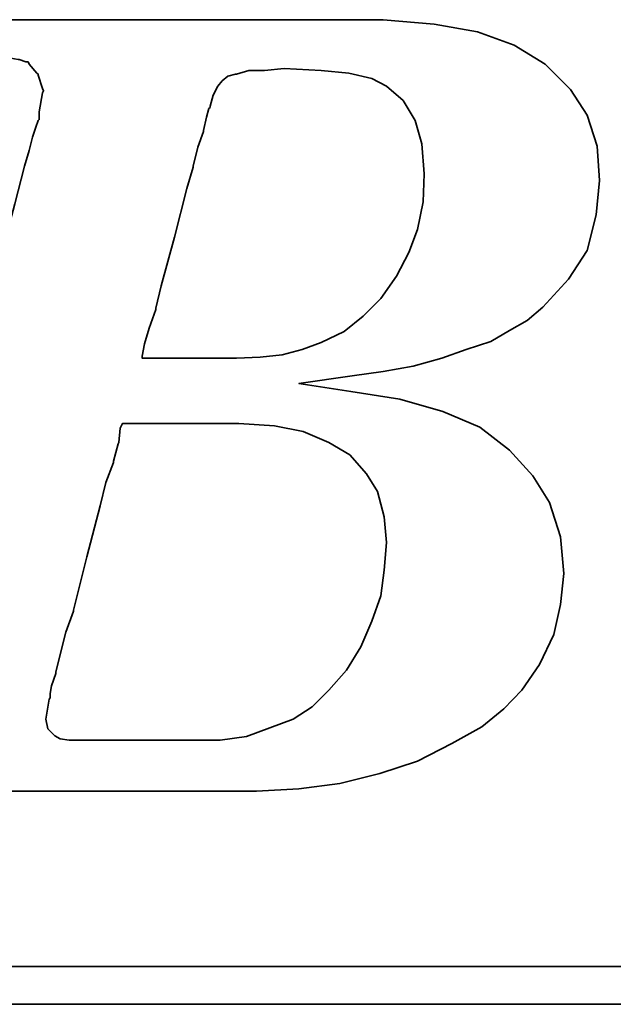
# Model space of a CAD drawing. Header units: inches. Extents: x 10 to 939, y 68 to 218.
# Tile 31 of 48: x 190.28 to 191.91, y 124.49 to 127.21. Entities that reach past the tile are written whole.
import ezdxf

# ---------------------------------------------------------------- set-up
doc = ezdxf.new("R2010")
doc.units = ezdxf.units.IN
doc.layers.add('DIM', color=4, linetype='Continuous')
doc.layers.add('layer 1', color=7, linetype='Continuous')

# ---------------------------------------------------------------- blocks, each defined once
blk = doc.blocks.new('TBI MOTION logo(完整正式版)')
at = {"layer": 'layer 1', "color": 22, "lineweight": 35}
for points, knots in [([(-64.65375, -6.86375), (-64.65375, -6.86375), (-64.84375, -7.29625), (-64.84375, -7.29625), (-64.84375, -7.29625), (-64.84375, -7.29625), (-64.86875, -7.34375), (-64.86875, -7.34375), (-64.86875, -7.34375), (-64.86875, -7.34375), (-64.86875, -7.36875), (-64.86875, -7.36875), (-64.86875, -7.36875), (-64.86875, -7.36875), (-65.15375, -7.65375), (-65.15375, -7.65375), (-65.15375, -7.65375), (-65.15375, -7.65375), (-65.17875, -7.65375), (-65.17875, -7.65375), (-65.17875, -7.65375), (-65.17875, -7.65375), (-65.20375, -7.67875), (-65.20375, -7.67875), (-65.20375, -7.67875), (-65.20375, -7.67875), (-65.58875, -7.87125), (-65.58875, -7.87125), (-65.58875, -7.87125), (-65.58875, -7.87125), (-65.63375, -7.87125), (-65.63375, -7.87125), (-65.63375, -7.87125), (-65.63375, -7.87125), (-65.65875, -7.89375), (-65.65875, -7.89375), (-65.65875, -7.89375), (-65.65875, -7.89375), (-66.09375, -7.94375), (-66.09375, -7.94375), (-66.09375, -7.94375), (-66.09375, -7.94375), (-66.11375, -7.94375), (-66.11375, -7.94375), (-66.11375, -7.94375), (-66.11375, -7.94375), (-66.16375, -7.94375), (-66.16375, -7.94375), (-66.16375, -7.94375), (-66.16375, -7.94375), (-66.30875, -7.94375), (-66.30875, -7.94375), (-66.30875, -7.94375), (-66.30875, -7.94375), (-66.69375, -7.94375), (-66.69375, -7.94375), (-66.69375, -7.94375), (-66.69375, -7.94375), (-67.07375, -7.94375), (-67.07375, -7.94375), (-67.07375, -7.94375), (-67.07375, -7.94375), (-67.12375, -7.94375), (-67.12375, -7.94375), (-67.12375, -7.94375), (-67.12375, -7.94375), (-67.12375, -7.96625), (-67.12375, -7.96625), (-67.12375, -7.96625), (-67.12375, -7.96625), (-67.14875, -7.99125), (-67.14875, -7.99125), (-67.14875, -7.99125), (-67.14875, -7.99125), (-67.24375, -8.34875), (-67.24375, -8.34875), (-67.24375, -8.34875), (-67.24375, -8.34875), (-67.31375, -8.68625), (-67.31375, -8.68625), (-67.31375, -8.68625), (-67.31375, -8.68625), (-67.26875, -8.68625), (-67.26875, -8.68625), (-67.26875, -8.68625), (-67.26875, -8.68625), (-67.07375, -8.68625), (-67.07375, -8.68625), (-67.07375, -8.68625), (-67.07375, -8.68625), (-66.54875, -8.68625), (-66.54875, -8.68625), (-66.54875, -8.68625), (-66.54875, -8.68625), (-65.82625, -8.68625), (-65.82625, -8.68625), (-65.82625, -8.68625), (-65.82625, -8.68625), (-65.01375, -8.68625), (-65.01375, -8.68625), (-65.01375, -8.68625), (-65.01375, -8.68625), (-64.05375, -8.68625), (-64.05375, -8.68625), (-64.05375, -8.68625), (-64.05375, -8.68625), (-62.08375, -8.68625), (-62.08375, -8.68625), (-62.08375, -8.68625), (-62.08375, -8.68625), (-60.06875, -8.68625), (-60.06875, -8.68625), (-60.06875, -8.68625), (-60.06875, -8.68625), (-59.10875, -8.68625), (-59.10875, -8.68625), (-59.10875, -8.68625), (-59.10875, -8.68625), (-58.29375, -8.68625), (-58.29375, -8.68625), (-58.29375, -8.68625), (-58.29375, -8.68625), (-57.57375, -8.68625), (-57.57375, -8.68625), (-57.57375, -8.68625), (-57.57375, -8.68625), (-57.04875, -8.68625), (-57.04875, -8.68625), (-57.04875, -8.68625), (-57.04875, -8.68625), (-56.85375, -8.68625), (-56.85375, -8.68625), (-56.85375, -8.68625), (-56.85375, -8.68625), (-56.70875, -8.68625), (-56.70875, -8.68625), (-56.70875, -8.68625), (-56.70875, -8.68625), (-56.61375, -8.68625), (-56.61375, -8.68625), (-56.61375, -8.68625), (-56.61375, -8.68625), (-56.56875, -8.68625), (-56.56875, -8.68625), (-56.56875, -8.68625), (-56.56875, -8.68625), (-55.65375, -8.63875), (-55.65375, -8.63875), (-55.65375, -8.63875), (-55.65375, -8.63875), (-54.76875, -8.51875), (-54.76875, -8.51875), (-54.76875, -8.51875), (-54.76875, -8.51875), (-53.90375, -8.30375), (-53.90375, -8.30375), (-53.90375, -8.30375), (-53.90375, -8.30375), (-53.08875, -8.03875), (-53.08875, -8.03875), (-53.08875, -8.03875), (-53.08875, -8.03875), (-52.34375, -7.65375), (-52.34375, -7.65375), (-52.34375, -7.65375), (-52.34375, -7.65375), (-51.69875, -7.29625), (-51.69875, -7.29625), (-51.69875, -7.29625), (-51.69875, -7.29625), (-51.21875, -6.91125), (-51.21875, -6.91125), (-51.21875, -6.91125), (-51.21875, -6.91125), (-50.83375, -6.50375), (-50.83375, -6.50375), (-50.83375, -6.50375), (-50.83375, -6.50375), (-50.44875, -5.94875), (-50.44875, -5.94875), (-50.44875, -5.94875), (-50.44875, -5.94875), (-50.13875, -5.30375), (-50.13875, -5.30375), (-50.13875, -5.30375), (-50.13875, -5.30375), (-49.99375, -4.65375), (-49.99375, -4.65375), (-49.99375, -4.65375), (-49.99375, -4.65375), (-49.92375, -3.98375), (-49.92375, -3.98375), (-49.92375, -3.98375), (-49.92375, -3.98375), (-49.99375, -3.19374), (-49.99375, -3.19374), (-49.99375, -3.19374), (-49.99375, -3.19374), (-50.23374, -2.44874), (-50.23374, -2.44874), (-50.23374, -2.44874), (-50.23374, -2.44874), (-50.59375, -1.87374), (-50.59375, -1.87374), (-50.59375, -1.87374), (-50.59375, -1.87374), (-51.09875, -1.31874), (-51.09875, -1.31874), (-51.09875, -1.31874), (-51.09875, -1.31874), (-51.74375, -0.81875), (-51.74375, -0.81875), (-51.74375, -0.81875), (-51.74375, -0.81875), (-52.53875, -0.48125), (-52.53875, -0.48125), (-52.53875, -0.48125), (-52.53875, -0.48125), (-53.47375, -0.21875), (-53.47375, -0.21875), (-53.47375, -0.21875), (-53.47375, -0.21875), (-54.52875, -0.04874), (-54.52875, -0.04874), (-54.52875, -0.04874), (-54.52875, -0.04874), (-55.65375, 0.12125), (-55.65375, 0.12125), (-55.65375, 0.12125), (-55.65375, 0.12125), (-54.50375, 0.28624), (-54.50375, 0.28624), (-54.50375, 0.28624), (-54.50375, 0.28624), (-53.83375, 0.38124), (-53.83375, 0.38124), (-53.83375, 0.38124), (-53.83375, 0.38124), (-53.18375, 0.50125), (-53.18375, 0.50125), (-53.18375, 0.50125), (-53.18375, 0.50125), (-52.55875, 0.66874), (-52.55875, 0.66874), (-52.55875, 0.66874), (-52.55875, 0.66874), (-52.03375, 0.86124), (-52.03375, 0.86124), (-52.03375, 0.86124), (-52.03375, 0.86124), (-51.50374, 1.03124), (-51.50374, 1.03124), (-51.50374, 1.03124), (-51.50374, 1.03124), (-51.09875, 1.27125), (-51.09875, 1.27125), (-51.09875, 1.27125), (-51.09875, 1.27125), (-50.71375, 1.48624), (-50.71375, 1.48624), (-50.71375, 1.48624), (-50.71375, 1.48624), (-50.37625, 1.77625), (-50.37625, 1.77625), (-50.37625, 1.77625), (-50.37625, 1.77625), (-49.82375, 2.37625), (-49.82375, 2.37625), (-49.82375, 2.37625), (-49.82375, 2.37625), (-49.41875, 2.99625), (-49.41875, 2.99625), (-49.41875, 2.99625), (-49.41875, 2.99625), (-49.22375, 3.76625), (-49.22375, 3.76625), (-49.22375, 3.76625), (-49.22375, 3.76625), (-49.15375, 4.50874), (-49.15375, 4.50874), (-49.15375, 4.50874), (-49.15375, 4.50874), (-49.20375, 5.25125), (-49.20375, 5.25125), (-49.20375, 5.25125), (-49.20375, 5.25125), (-49.41875, 5.92625), (-49.41875, 5.92625), (-49.41875, 5.92625), (-49.41875, 5.92625), (-49.77875, 6.47625), (-49.77875, 6.47625), (-49.77875, 6.47625), (-49.77875, 6.47625), (-50.33125, 7.02624), (-50.33125, 7.02624), (-50.33125, 7.02624), (-50.33125, 7.02624), (-51.00125, 7.43625), (-51.00125, 7.43625), (-51.00125, 7.43625), (-51.00125, 7.43625), (-51.79375, 7.72625), (-51.79375, 7.72625), (-51.79375, 7.72625), (-51.79375, 7.72625), (-52.72875, 7.89124), (-52.72875, 7.89124), (-52.72875, 7.89124), (-52.72875, 7.89124), (-53.83375, 7.98625), (-53.83375, 7.98625), (-53.83375, 7.98625), (-53.83375, 7.98625), (-53.92875, 7.98625), (-53.92875, 7.98625), (-53.92875, 7.98625), (-53.92875, 7.98625), (-54.26375, 7.98625), (-54.26375, 7.98625), (-54.26375, 7.98625), (-54.26375, 7.98625), (-54.74375, 7.98625), (-54.74375, 7.98625), (-54.74375, 7.98625), (-54.74375, 7.98625), (-55.36875, 7.98625), (-55.36875, 7.98625), (-55.36875, 7.98625), (-55.36875, 7.98625), (-56.13375, 7.98625), (-56.13375, 7.98625), (-56.13375, 7.98625), (-56.13375, 7.98625), (-56.94875, 7.98625), (-56.94875, 7.98625), (-56.94875, 7.98625), (-56.94875, 7.98625), (-58.77625, 7.98625), (-58.77625, 7.98625), (-58.77625, 7.98625), (-58.77625, 7.98625), (-60.59875, 7.98625), (-60.59875, 7.98625), (-60.59875, 7.98625), (-60.59875, 7.98625), (-61.41375, 7.98625), (-61.41375, 7.98625), (-61.41375, 7.98625), (-61.41375, 7.98625), (-62.17875, 7.98625), (-62.17875, 7.98625), (-62.17875, 7.98625), (-62.17875, 7.98625), (-62.80375, 7.98625), (-62.80375, 7.98625), (-62.80375, 7.98625), (-62.80375, 7.98625), (-63.30625, 7.98625), (-63.30625, 7.98625), (-63.30625, 7.98625), (-63.30625, 7.98625), (-63.57375, 7.98625), (-63.57375, 7.98625), (-63.57375, 7.98625), (-63.57375, 7.98625), (-63.57375, 7.96375), (-63.57375, 7.96375), (-63.57375, 7.96375), (-63.57375, 7.96375), (-63.59875, 7.94125), (-63.59875, 7.94125), (-63.59875, 7.94125), (-63.59875, 7.94125), (-63.69375, 7.55625), (-63.69375, 7.55625), (-63.69375, 7.55625), (-63.69375, 7.55625), (-63.76375, 7.24624), (-63.76375, 7.24624), (-63.76375, 7.24624), (-63.76375, 7.24624), (-63.23875, 7.24624), (-63.23875, 7.24624), (-63.23875, 7.24624), (-63.23875, 7.24624), (-62.75875, 7.24624), (-62.75875, 7.24624), (-62.75875, 7.24624), (-62.75875, 7.24624), (-62.61125, 7.24624), (-62.61125, 7.24624), (-62.61125, 7.24624), (-62.61125, 7.24624), (-62.56625, 7.24624), (-62.56625, 7.24624), (-62.56625, 7.24624), (-62.56625, 7.24624), (-62.22875, 7.24624), (-62.22875, 7.24624), (-62.22875, 7.24624), (-62.22875, 7.24624), (-62.20375, 7.24624), (-62.20375, 7.24624), (-62.20375, 7.24624), (-62.20375, 7.24624), (-62.17875, 7.21875), (-62.17875, 7.21875), (-62.17875, 7.21875), (-62.17875, 7.21875), (-61.96375, 7.17125), (-61.96375, 7.17125), (-61.96375, 7.17125), (-61.96375, 7.17125), (-61.72375, 7.12624), (-61.72375, 7.12624), (-61.72375, 7.12624), (-61.72375, 7.12624), (-61.70375, 7.12624), (-61.70375, 7.12624), (-61.70375, 7.12624), (-61.70375, 7.12624), (-61.55875, 7.07624), (-61.55875, 7.07624), (-61.55875, 7.07624), (-61.55875, 7.07624), (-61.50875, 7.07624), (-61.50875, 7.07624), (-61.50875, 7.07624), (-61.50875, 7.07624), (-61.48375, 7.02624), (-61.48375, 7.02624), (-61.48375, 7.02624), (-61.48375, 7.02624), (-61.31875, 6.83375), (-61.31875, 6.83375), (-61.31875, 6.83375), (-61.31875, 6.83375), (-61.29375, 6.81125), (-61.29375, 6.81125), (-61.29375, 6.81125), (-61.29375, 6.81125), (-61.29375, 6.78625), (-61.29375, 6.78625), (-61.29375, 6.78625), (-61.29375, 6.78625), (-61.19875, 6.50124), (-61.19875, 6.50124), (-61.19875, 6.50124), (-61.19875, 6.50124), (-61.17375, 6.45124), (-61.17375, 6.45124), (-61.17375, 6.45124), (-61.17375, 6.45124), (-61.19875, 6.40625), (-61.19875, 6.40625), (-61.19875, 6.40625), (-61.19875, 6.40625), (-61.26875, 5.99624), (-61.26875, 5.99624), (-61.26875, 5.99624), (-61.26875, 5.99624), (-61.26875, 5.85125), (-61.26875, 5.85125), (-61.26875, 5.85125), (-61.26875, 5.85125), (-61.26875, 5.82625), (-61.26875, 5.82625), (-61.26875, 5.82625), (-61.26875, 5.82625), (-61.29375, 5.80625), (-61.29375, 5.80625), (-61.29375, 5.80625), (-61.29375, 5.80625), (-61.34125, 5.66125), (-61.34125, 5.66125), (-61.34125, 5.66125), (-61.34125, 5.66125), (-61.41375, 5.44625), (-61.41375, 5.44625), (-61.41375, 5.44625), (-61.41375, 5.44625), (-61.48375, 5.15625), (-61.48375, 5.15625), (-61.48375, 5.15625), (-61.48375, 5.15625), (-61.58375, 4.82124), (-61.58375, 4.82124), (-61.58375, 4.82124), (-61.58375, 4.82124), (-61.79875, 4.00375), (-61.79875, 4.00375), (-61.79875, 4.00375), (-61.79875, 4.00375), (-62.05875, 2.99625), (-62.05875, 2.99625), (-62.05875, 2.99625), (-62.05875, 2.99625), (-62.34875, 1.91625), (-62.34875, 1.91625), (-62.34875, 1.91625), (-62.34875, 1.91625), (-62.97375, -0.41124), (-62.97375, -0.41124), (-62.97375, -0.41124), (-62.97375, -0.41124), (-63.59875, -2.75875), (-63.59875, -2.75875), (-63.59875, -2.75875), (-63.59875, -2.75875), (-63.88375, -3.86374), (-63.88375, -3.86374), (-63.88375, -3.86374), (-63.88375, -3.86374), (-64.14875, -4.82374), (-64.14875, -4.82374), (-64.14875, -4.82374), (-64.14875, -4.82374), (-64.36375, -5.64125), (-64.36375, -5.64125), (-64.36375, -5.64125), (-64.36375, -5.64125), (-64.43625, -5.97625), (-64.43625, -5.97625), (-64.43625, -5.97625), (-64.43625, -5.97625), (-64.50875, -6.28625), (-64.50875, -6.28625), (-64.50875, -6.28625), (-64.50875, -6.28625), (-64.50875, -6.30875), (-64.50875, -6.30875), (-64.50875, -6.30875), (-64.50875, -6.30875), (-64.57875, -6.50375), (-64.57875, -6.50375), (-64.57875, -6.50375), (-64.57875, -6.50375), (-64.62875, -6.69625), (-64.62875, -6.69625), (-64.62875, -6.69625), (-64.62875, -6.69625), (-64.62875, -6.76875), (-64.62875, -6.76875), (-64.62875, -6.76875), (-64.62875, -6.76875), (-64.62875, -6.81375), (-64.62875, -6.81375), (-64.62875, -6.81375), (-64.62875, -6.81375), (-64.62875, -6.83875), (-64.62875, -6.83875), (-64.62875, -6.83875), (-64.62875, -6.83875), (-64.65375, -6.86375), (-64.65375, -6.86375)], [0, 0, 0, 0, 0.00719424, 0.00719424, 0.00719424, 0.00719424, 0.01438849, 0.01438849, 0.01438849, 0.01438849, 0.02158273, 0.02158273, 0.02158273, 0.02158273, 0.02877698, 0.02877698, 0.02877698, 0.02877698, 0.03597122, 0.03597122, 0.03597122, 0.03597122, 0.04316547, 0.04316547, 0.04316547, 0.04316547, 0.05035971, 0.05035971, 0.05035971, 0.05035971, 0.05755396, 0.05755396, 0.05755396, 0.05755396, 0.0647482, 0.0647482, 0.0647482, 0.0647482, 0.07194245, 0.07194245, 0.07194245, 0.07194245, 0.07913669, 0.07913669, 0.07913669, 0.07913669, 0.08633094, 0.08633094, 0.08633094, 0.08633094, 0.09352518, 0.09352518, 0.09352518, 0.09352518, 0.10071942, 0.10071942, 0.10071942, 0.10071942, 0.10791367, 0.10791367, 0.10791367, 0.10791367, 0.11510791, 0.11510791, 0.11510791, 0.11510791, 0.12230216, 0.12230216, 0.12230216, 0.12230216, 0.1294964, 0.1294964, 0.1294964, 0.1294964, 0.13669065, 0.13669065, 0.13669065, 0.13669065, 0.14388489, 0.14388489, 0.14388489, 0.14388489, 0.15107914, 0.15107914, 0.15107914, 0.15107914, 0.15827338, 0.15827338, 0.15827338, 0.15827338, 0.16546763, 0.16546763, 0.16546763, 0.16546763, 0.17266187, 0.17266187, 0.17266187, 0.17266187, 0.17985612, 0.17985612, 0.17985612, 0.17985612, 0.18705036, 0.18705036, 0.18705036, 0.18705036, 0.1942446, 0.1942446, 0.1942446, 0.1942446, 0.20143885, 0.20143885, 0.20143885, 0.20143885, 0.20863309, 0.20863309, 0.20863309, 0.20863309, 0.21582734, 0.21582734, 0.21582734, 0.21582734, 0.22302158, 0.22302158, 0.22302158, 0.22302158, 0.23021583, 0.23021583, 0.23021583, 0.23021583, 0.23741007, 0.23741007, 0.23741007, 0.23741007, 0.24460432, 0.24460432, 0.24460432, 0.24460432, 0.25179856, 0.25179856, 0.25179856, 0.25179856, 0.25899281, 0.25899281, 0.25899281, 0.25899281, 0.26618705, 0.26618705, 0.26618705, 0.26618705, 0.27338129, 0.27338129, 0.27338129, 0.27338129, 0.28057554, 0.28057554, 0.28057554, 0.28057554, 0.28776978, 0.28776978, 0.28776978, 0.28776978, 0.29496403, 0.29496403, 0.29496403, 0.29496403, 0.30215827, 0.30215827, 0.30215827, 0.30215827, 0.30935252, 0.30935252, 0.30935252, 0.30935252, 0.31654676, 0.31654676, 0.31654676, 0.31654676, 0.32374101, 0.32374101, 0.32374101, 0.32374101, 0.33093525, 0.33093525, 0.33093525, 0.33093525, 0.3381295, 0.3381295, 0.3381295, 0.3381295, 0.34532374, 0.34532374, 0.34532374, 0.34532374, 0.35251799, 0.35251799, 0.35251799, 0.35251799, 0.35971223, 0.35971223, 0.35971223, 0.35971223, 0.36690647, 0.36690647, 0.36690647, 0.36690647, 0.37410072, 0.37410072, 0.37410072, 0.37410072, 0.38129496, 0.38129496, 0.38129496, 0.38129496, 0.38848921, 0.38848921, 0.38848921, 0.38848921, 0.39568345, 0.39568345, 0.39568345, 0.39568345, 0.4028777, 0.4028777, 0.4028777, 0.4028777, 0.41007194, 0.41007194, 0.41007194, 0.41007194, 0.41726619, 0.41726619, 0.41726619, 0.41726619, 0.42446043, 0.42446043, 0.42446043, 0.42446043, 0.43165468, 0.43165468, 0.43165468, 0.43165468, 0.43884892, 0.43884892, 0.43884892, 0.43884892, 0.44604317, 0.44604317, 0.44604317, 0.44604317, 0.45323741, 0.45323741, 0.45323741, 0.45323741, 0.46043165, 0.46043165, 0.46043165, 0.46043165, 0.4676259, 0.4676259, 0.4676259, 0.4676259, 0.47482014, 0.47482014, 0.47482014, 0.47482014, 0.48201439, 0.48201439, 0.48201439, 0.48201439, 0.48920863, 0.48920863, 0.48920863, 0.48920863, 0.49640288, 0.49640288, 0.49640288, 0.49640288, 0.50359712, 0.50359712, 0.50359712, 0.50359712, 0.51079137, 0.51079137, 0.51079137, 0.51079137, 0.51798561, 0.51798561, 0.51798561, 0.51798561, 0.52517986, 0.52517986, 0.52517986, 0.52517986, 0.5323741, 0.5323741, 0.5323741, 0.5323741, 0.53956835, 0.53956835, 0.53956835, 0.53956835, 0.54676259, 0.54676259, 0.54676259, 0.54676259, 0.55395683, 0.55395683, 0.55395683, 0.55395683, 0.56115108, 0.56115108, 0.56115108, 0.56115108, 0.56834532, 0.56834532, 0.56834532, 0.56834532, 0.57553957, 0.57553957, 0.57553957, 0.57553957, 0.58273381, 0.58273381, 0.58273381, 0.58273381, 0.58992806, 0.58992806, 0.58992806, 0.58992806, 0.5971223, 0.5971223, 0.5971223, 0.5971223, 0.60431655, 0.60431655, 0.60431655, 0.60431655, 0.61151079, 0.61151079, 0.61151079, 0.61151079, 0.61870504, 0.61870504, 0.61870504, 0.61870504, 0.62589928, 0.62589928, 0.62589928, 0.62589928, 0.63309353, 0.63309353, 0.63309353, 0.63309353, 0.64028777, 0.64028777, 0.64028777, 0.64028777, 0.64748201, 0.64748201, 0.64748201, 0.64748201, 0.65467626, 0.65467626, 0.65467626, 0.65467626, 0.6618705, 0.6618705, 0.6618705, 0.6618705, 0.66906475, 0.66906475, 0.66906475, 0.66906475, 0.67625899, 0.67625899, 0.67625899, 0.67625899, 0.68345324, 0.68345324, 0.68345324, 0.68345324, 0.69064748, 0.69064748, 0.69064748, 0.69064748, 0.69784173, 0.69784173, 0.69784173, 0.69784173, 0.70503597, 0.70503597, 0.70503597, 0.70503597, 0.71223022, 0.71223022, 0.71223022, 0.71223022, 0.71942446, 0.71942446, 0.71942446, 0.71942446, 0.72661871, 0.72661871, 0.72661871, 0.72661871, 0.73381295, 0.73381295, 0.73381295, 0.73381295, 0.74100719, 0.74100719, 0.74100719, 0.74100719, 0.74820144, 0.74820144, 0.74820144, 0.74820144, 0.75539568, 0.75539568, 0.75539568, 0.75539568, 0.76258993, 0.76258993, 0.76258993, 0.76258993, 0.76978417, 0.76978417, 0.76978417, 0.76978417, 0.77697842, 0.77697842, 0.77697842, 0.77697842, 0.78417266, 0.78417266, 0.78417266, 0.78417266, 0.79136691, 0.79136691, 0.79136691, 0.79136691, 0.79856115, 0.79856115, 0.79856115, 0.79856115, 0.8057554, 0.8057554, 0.8057554, 0.8057554, 0.81294964, 0.81294964, 0.81294964, 0.81294964, 0.82014388, 0.82014388, 0.82014388, 0.82014388, 0.82733813, 0.82733813, 0.82733813, 0.82733813, 0.83453237, 0.83453237, 0.83453237, 0.83453237, 0.84172662, 0.84172662, 0.84172662, 0.84172662, 0.84892086, 0.84892086, 0.84892086, 0.84892086, 0.85611511, 0.85611511, 0.85611511, 0.85611511, 0.86330935, 0.86330935, 0.86330935, 0.86330935, 0.8705036, 0.8705036, 0.8705036, 0.8705036, 0.87769784, 0.87769784, 0.87769784, 0.87769784, 0.88489209, 0.88489209, 0.88489209, 0.88489209, 0.89208633, 0.89208633, 0.89208633, 0.89208633, 0.89928058, 0.89928058, 0.89928058, 0.89928058, 0.90647482, 0.90647482, 0.90647482, 0.90647482, 0.91366906, 0.91366906, 0.91366906, 0.91366906, 0.92086331, 0.92086331, 0.92086331, 0.92086331, 0.92805755, 0.92805755, 0.92805755, 0.92805755, 0.9352518, 0.9352518, 0.9352518, 0.9352518, 0.94244604, 0.94244604, 0.94244604, 0.94244604, 0.94964029, 0.94964029, 0.94964029, 0.94964029, 0.95683453, 0.95683453, 0.95683453, 0.95683453, 0.96402878, 0.96402878, 0.96402878, 0.96402878, 0.97122302, 0.97122302, 0.97122302, 0.97122302, 0.97841727, 0.97841727, 0.97841727, 0.97841727, 0.98561151, 0.98561151, 0.98561151, 0.98561151, 0.99280576, 0.99280576, 0.99280576, 0.99280576, 1, 1, 1, 1]), ([(-57.50375, 6.35625), (-57.50375, 6.35625), (-57.57375, 6.11625), (-57.57375, 6.11625), (-57.57375, 6.11625), (-57.57375, 6.11625), (-57.57375, 6.09125), (-57.57375, 6.09125), (-57.57375, 6.09125), (-57.57375, 6.09125), (-57.59875, 6.06625), (-57.59875, 6.06625), (-57.59875, 6.06625), (-57.59875, 6.06625), (-57.64875, 5.87625), (-57.64875, 5.87625), (-57.64875, 5.87625), (-57.64875, 5.87625), (-57.71875, 5.58875), (-57.71875, 5.58875), (-57.71875, 5.58875), (-57.71875, 5.58875), (-57.71875, 5.56625), (-57.71875, 5.56625), (-57.71875, 5.56625), (-57.71875, 5.56625), (-57.83875, 5.23125), (-57.83875, 5.23125), (-57.83875, 5.23125), (-57.83875, 5.23125), (-57.93625, 4.82124), (-57.93625, 4.82124), (-57.93625, 4.82124), (-57.93625, 4.82124), (-57.93625, 4.79624), (-57.93625, 4.79624), (-57.93625, 4.79624), (-57.93625, 4.79624), (-58.07875, 4.34125), (-58.07875, 4.34125), (-58.07875, 4.34125), (-58.07875, 4.34125), (-58.34375, 3.28625), (-58.34375, 3.28625), (-58.34375, 3.28625), (-58.34375, 3.28625), (-58.62875, 2.23124), (-58.62875, 2.23124), (-58.62875, 2.23124), (-58.62875, 2.23124), (-58.74875, 1.75125), (-58.74875, 1.75125), (-58.74875, 1.75125), (-58.74875, 1.75125), (-58.74875, 1.72625), (-58.74875, 1.72625), (-58.74875, 1.72625), (-58.74875, 1.72625), (-58.89375, 1.31625), (-58.89375, 1.31625), (-58.89375, 1.31625), (-58.89375, 1.31625), (-58.98875, 0.98124), (-58.98875, 0.98124), (-58.98875, 0.98124), (-58.98875, 0.98124), (-59.03875, 0.71625), (-59.03875, 0.71625), (-59.03875, 0.71625), (-59.03875, 0.71625), (-59.03875, 0.66874), (-59.03875, 0.66874), (-59.03875, 0.66874), (-59.03875, 0.66874), (-58.91875, 0.66874), (-58.91875, 0.66874), (-58.91875, 0.66874), (-58.91875, 0.66874), (-58.53375, 0.66874), (-58.53375, 0.66874), (-58.53375, 0.66874), (-58.53375, 0.66874), (-58.10375, 0.66874), (-58.10375, 0.66874), (-58.10375, 0.66874), (-58.10375, 0.66874), (-57.66875, 0.66874), (-57.66875, 0.66874), (-57.66875, 0.66874), (-57.66875, 0.66874), (-57.33375, 0.66874), (-57.33375, 0.66874), (-57.33375, 0.66874), (-57.33375, 0.66874), (-57.09375, 0.66874), (-57.09375, 0.66874), (-57.09375, 0.66874), (-57.09375, 0.66874), (-56.99875, 0.66874), (-56.99875, 0.66874), (-56.99875, 0.66874), (-56.99875, 0.66874), (-56.49375, 0.69374), (-56.49375, 0.69374), (-56.49375, 0.69374), (-56.49375, 0.69374), (-56.01375, 0.74374), (-56.01375, 0.74374), (-56.01375, 0.74374), (-56.01375, 0.74374), (-55.58375, 0.86124), (-55.58375, 0.86124), (-55.58375, 0.86124), (-55.58375, 0.86124), (-55.17375, 1.00624), (-55.17375, 1.00624), (-55.17375, 1.00624), (-55.17375, 1.00624), (-54.67375, 1.24625), (-54.67375, 1.24625), (-54.67375, 1.24625), (-54.67375, 1.24625), (-54.26375, 1.58124), (-54.26375, 1.58124), (-54.26375, 1.58124), (-54.26375, 1.58124), (-53.87875, 1.96374), (-53.87875, 1.96374), (-53.87875, 1.96374), (-53.87875, 1.96374), (-53.54375, 2.44625), (-53.54375, 2.44625), (-53.54375, 2.44625), (-53.54375, 2.44625), (-53.27875, 2.95125), (-53.27875, 2.95125), (-53.27875, 2.95125), (-53.27875, 2.95125), (-53.08875, 3.45124), (-53.08875, 3.45124), (-53.08875, 3.45124), (-53.08875, 3.45124), (-52.96875, 4.05124), (-52.96875, 4.05124), (-52.96875, 4.05124), (-52.96875, 4.05124), (-52.94375, 4.65125), (-52.94375, 4.65125), (-52.94375, 4.65125), (-52.94375, 4.65125), (-52.99375, 5.30125), (-52.99375, 5.30125), (-52.99375, 5.30125), (-52.99375, 5.30125), (-53.13875, 5.80625), (-53.13875, 5.80625), (-53.13875, 5.80625), (-53.13875, 5.80625), (-53.39875, 6.23625), (-53.39875, 6.23625), (-53.39875, 6.23625), (-53.39875, 6.23625), (-53.75875, 6.54875), (-53.75875, 6.54875), (-53.75875, 6.54875), (-53.75875, 6.54875), (-54.07375, 6.71625), (-54.07375, 6.71625), (-54.07375, 6.71625), (-54.07375, 6.71625), (-54.57375, 6.83375), (-54.57375, 6.83375), (-54.57375, 6.83375), (-54.57375, 6.83375), (-55.17375, 6.88625), (-55.17375, 6.88625), (-55.17375, 6.88625), (-55.17375, 6.88625), (-55.96875, 6.93125), (-55.96875, 6.93125), (-55.96875, 6.93125), (-55.96875, 6.93125), (-56.39875, 6.88625), (-56.39875, 6.88625), (-56.39875, 6.88625), (-56.39875, 6.88625), (-56.42125, 6.88625), (-56.42125, 6.88625), (-56.42125, 6.88625), (-56.42125, 6.88625), (-56.73375, 6.88625), (-56.73375, 6.88625), (-56.73375, 6.88625), (-56.73375, 6.88625), (-56.99875, 6.81125), (-56.99875, 6.81125), (-56.99875, 6.81125), (-56.99875, 6.81125), (-57.02375, 6.81125), (-57.02375, 6.81125), (-57.02375, 6.81125), (-57.02375, 6.81125), (-57.18875, 6.76625), (-57.18875, 6.76625), (-57.18875, 6.76625), (-57.18875, 6.76625), (-57.30875, 6.66625), (-57.30875, 6.66625), (-57.30875, 6.66625), (-57.30875, 6.66625), (-57.40875, 6.54875), (-57.40875, 6.54875), (-57.40875, 6.54875), (-57.40875, 6.54875), (-57.50375, 6.35625), (-57.50375, 6.35625)], [0, 0, 0, 0, 0.01851852, 0.01851852, 0.01851852, 0.01851852, 0.03703704, 0.03703704, 0.03703704, 0.03703704, 0.05555556, 0.05555556, 0.05555556, 0.05555556, 0.07407407, 0.07407407, 0.07407407, 0.07407407, 0.09259259, 0.09259259, 0.09259259, 0.09259259, 0.11111111, 0.11111111, 0.11111111, 0.11111111, 0.12962963, 0.12962963, 0.12962963, 0.12962963, 0.14814815, 0.14814815, 0.14814815, 0.14814815, 0.16666667, 0.16666667, 0.16666667, 0.16666667, 0.18518519, 0.18518519, 0.18518519, 0.18518519, 0.2037037, 0.2037037, 0.2037037, 0.2037037, 0.22222222, 0.22222222, 0.22222222, 0.22222222, 0.24074074, 0.24074074, 0.24074074, 0.24074074, 0.25925926, 0.25925926, 0.25925926, 0.25925926, 0.27777778, 0.27777778, 0.27777778, 0.27777778, 0.2962963, 0.2962963, 0.2962963, 0.2962963, 0.31481481, 0.31481481, 0.31481481, 0.31481481, 0.33333333, 0.33333333, 0.33333333, 0.33333333, 0.35185185, 0.35185185, 0.35185185, 0.35185185, 0.37037037, 0.37037037, 0.37037037, 0.37037037, 0.38888889, 0.38888889, 0.38888889, 0.38888889, 0.40740741, 0.40740741, 0.40740741, 0.40740741, 0.42592593, 0.42592593, 0.42592593, 0.42592593, 0.44444444, 0.44444444, 0.44444444, 0.44444444, 0.46296296, 0.46296296, 0.46296296, 0.46296296, 0.48148148, 0.48148148, 0.48148148, 0.48148148, 0.5, 0.5, 0.5, 0.5, 0.51851852, 0.51851852, 0.51851852, 0.51851852, 0.53703704, 0.53703704, 0.53703704, 0.53703704, 0.55555556, 0.55555556, 0.55555556, 0.55555556, 0.57407407, 0.57407407, 0.57407407, 0.57407407, 0.59259259, 0.59259259, 0.59259259, 0.59259259, 0.61111111, 0.61111111, 0.61111111, 0.61111111, 0.62962963, 0.62962963, 0.62962963, 0.62962963, 0.64814815, 0.64814815, 0.64814815, 0.64814815, 0.66666667, 0.66666667, 0.66666667, 0.66666667, 0.68518519, 0.68518519, 0.68518519, 0.68518519, 0.7037037, 0.7037037, 0.7037037, 0.7037037, 0.72222222, 0.72222222, 0.72222222, 0.72222222, 0.74074074, 0.74074074, 0.74074074, 0.74074074, 0.75925926, 0.75925926, 0.75925926, 0.75925926, 0.77777778, 0.77777778, 0.77777778, 0.77777778, 0.7962963, 0.7962963, 0.7962963, 0.7962963, 0.81481481, 0.81481481, 0.81481481, 0.81481481, 0.83333333, 0.83333333, 0.83333333, 0.83333333, 0.85185185, 0.85185185, 0.85185185, 0.85185185, 0.87037037, 0.87037037, 0.87037037, 0.87037037, 0.88888889, 0.88888889, 0.88888889, 0.88888889, 0.90740741, 0.90740741, 0.90740741, 0.90740741, 0.92592593, 0.92592593, 0.92592593, 0.92592593, 0.94444444, 0.94444444, 0.94444444, 0.94444444, 0.96296296, 0.96296296, 0.96296296, 0.96296296, 0.98148148, 0.98148148, 0.98148148, 0.98148148, 1, 1, 1, 1]), ([(-61.03125, -6.57375), (-61.03125, -6.57375), (-61.03125, -6.67125), (-61.03125, -6.67125), (-61.03125, -6.67125), (-61.03125, -6.67125), (-61.05375, -6.69625), (-61.05375, -6.69625), (-61.05375, -6.69625), (-61.05375, -6.69625), (-61.12375, -7.12875), (-61.12375, -7.12875), (-61.12375, -7.12875), (-61.12375, -7.12875), (-61.07875, -7.34375), (-61.07875, -7.34375), (-61.07875, -7.34375), (-61.07875, -7.34375), (-60.93375, -7.48875), (-60.93375, -7.48875), (-60.93375, -7.48875), (-60.93375, -7.48875), (-60.81375, -7.55625), (-60.81375, -7.55625), (-60.81375, -7.55625), (-60.81375, -7.55625), (-60.62375, -7.58375), (-60.62375, -7.58375), (-60.62375, -7.58375), (-60.62375, -7.58375), (-60.30875, -7.58375), (-60.30875, -7.58375), (-60.30875, -7.58375), (-60.30875, -7.58375), (-59.97375, -7.58375), (-59.97375, -7.58375), (-59.97375, -7.58375), (-59.97375, -7.58375), (-59.87875, -7.58375), (-59.87875, -7.58375), (-59.87875, -7.58375), (-59.87875, -7.58375), (-59.63625, -7.58375), (-59.63625, -7.58375), (-59.63625, -7.58375), (-59.63625, -7.58375), (-58.96875, -7.58375), (-58.96875, -7.58375), (-58.96875, -7.58375), (-58.96875, -7.58375), (-58.29375, -7.58375), (-58.29375, -7.58375), (-58.29375, -7.58375), (-58.29375, -7.58375), (-58.05375, -7.58375), (-58.05375, -7.58375), (-58.05375, -7.58375), (-58.05375, -7.58375), (-57.98375, -7.58375), (-57.98375, -7.58375), (-57.98375, -7.58375), (-57.98375, -7.58375), (-57.35875, -7.58375), (-57.35875, -7.58375), (-57.35875, -7.58375), (-57.35875, -7.58375), (-56.78375, -7.50875), (-56.78375, -7.50875), (-56.78375, -7.50875), (-56.78375, -7.50875), (-56.27875, -7.31875), (-56.27875, -7.31875), (-56.27875, -7.31875), (-56.27875, -7.31875), (-55.77375, -7.12875), (-55.77375, -7.12875), (-55.77375, -7.12875), (-55.77375, -7.12875), (-55.36875, -6.86375), (-55.36875, -6.86375), (-55.36875, -6.86375), (-55.36875, -6.86375), (-55.00875, -6.50375), (-55.00875, -6.50375), (-55.00875, -6.50375), (-55.00875, -6.50375), (-54.62375, -6.06875), (-54.62375, -6.06875), (-54.62375, -6.06875), (-54.62375, -6.06875), (-54.31375, -5.56875), (-54.31375, -5.56875), (-54.31375, -5.56875), (-54.31375, -5.56875), (-54.07375, -5.01625), (-54.07375, -5.01625), (-54.07375, -5.01625), (-54.07375, -5.01625), (-53.87875, -4.46374), (-53.87875, -4.46374), (-53.87875, -4.46374), (-53.87875, -4.46374), (-53.80875, -3.91375), (-53.80875, -3.91375), (-53.80875, -3.91375), (-53.80875, -3.91375), (-53.75875, -3.31375), (-53.75875, -3.31375), (-53.75875, -3.31375), (-53.75875, -3.31375), (-53.80875, -2.75875), (-53.80875, -2.75875), (-53.80875, -2.75875), (-53.80875, -2.75875), (-53.95375, -2.20875), (-53.95375, -2.20875), (-53.95375, -2.20875), (-53.95375, -2.20875), (-54.19375, -1.82625), (-54.19375, -1.82625), (-54.19375, -1.82625), (-54.19375, -1.82625), (-54.55375, -1.41875), (-54.55375, -1.41875), (-54.55375, -1.41875), (-54.55375, -1.41875), (-55.00875, -1.15125), (-55.00875, -1.15125), (-55.00875, -1.15125), (-55.00875, -1.15125), (-55.56125, -0.91375), (-55.56125, -0.91375), (-55.56125, -0.91375), (-55.56125, -0.91375), (-56.18125, -0.79375), (-56.18125, -0.79375), (-56.18125, -0.79375), (-56.18125, -0.79375), (-56.94875, -0.74374), (-56.94875, -0.74374), (-56.94875, -0.74374), (-56.94875, -0.74374), (-56.99875, -0.74374), (-56.99875, -0.74374), (-56.99875, -0.74374), (-56.99875, -0.74374), (-57.09375, -0.74374), (-57.09375, -0.74374), (-57.09375, -0.74374), (-57.09375, -0.74374), (-57.38375, -0.74374), (-57.38375, -0.74374), (-57.38375, -0.74374), (-57.38375, -0.74374), (-57.76875, -0.74374), (-57.76875, -0.74374), (-57.76875, -0.74374), (-57.76875, -0.74374), (-58.24625, -0.74374), (-58.24625, -0.74374), (-58.24625, -0.74374), (-58.24625, -0.74374), (-58.72875, -0.74374), (-58.72875, -0.74374), (-58.72875, -0.74374), (-58.72875, -0.74374), (-59.20875, -0.74374), (-59.20875, -0.74374), (-59.20875, -0.74374), (-59.20875, -0.74374), (-59.46875, -0.74374), (-59.46875, -0.74374), (-59.46875, -0.74374), (-59.46875, -0.74374), (-59.51625, -0.83875), (-59.51625, -0.83875), (-59.51625, -0.83875), (-59.51625, -0.83875), (-59.54375, -1.15125), (-59.54375, -1.15125), (-59.54375, -1.15125), (-59.54375, -1.15125), (-59.56375, -1.17874), (-59.56375, -1.17874), (-59.56375, -1.17874), (-59.56375, -1.17874), (-59.66375, -1.55875), (-59.66375, -1.55875), (-59.66375, -1.55875), (-59.66375, -1.55875), (-59.66375, -1.58375), (-59.66375, -1.58375), (-59.66375, -1.58375), (-59.66375, -1.58375), (-59.82875, -2.01874), (-59.82875, -2.01874), (-59.82875, -2.01874), (-59.82875, -2.01874), (-59.94875, -2.52125), (-59.94875, -2.52125), (-59.94875, -2.52125), (-59.94875, -2.52125), (-60.23875, -3.62375), (-60.23875, -3.62375), (-60.23875, -3.62375), (-60.23875, -3.62375), (-60.52375, -4.77624), (-60.52375, -4.77624), (-60.52375, -4.77624), (-60.52375, -4.77624), (-60.52375, -4.79874), (-60.52375, -4.79874), (-60.52375, -4.79874), (-60.52375, -4.79874), (-60.69125, -5.25375), (-60.69125, -5.25375), (-60.69125, -5.25375), (-60.69125, -5.25375), (-60.81375, -5.73625), (-60.81375, -5.73625), (-60.81375, -5.73625), (-60.81375, -5.73625), (-60.90875, -6.11875), (-60.90875, -6.11875), (-60.90875, -6.11875), (-60.90875, -6.11875), (-60.90875, -6.14375), (-60.90875, -6.14375), (-60.90875, -6.14375), (-60.90875, -6.14375), (-61.00375, -6.40875), (-61.00375, -6.40875), (-61.00375, -6.40875), (-61.00375, -6.40875), (-61.03125, -6.57375), (-61.03125, -6.57375)], [0, 0, 0, 0, 0.01694915, 0.01694915, 0.01694915, 0.01694915, 0.03389831, 0.03389831, 0.03389831, 0.03389831, 0.05084746, 0.05084746, 0.05084746, 0.05084746, 0.06779661, 0.06779661, 0.06779661, 0.06779661, 0.08474576, 0.08474576, 0.08474576, 0.08474576, 0.10169492, 0.10169492, 0.10169492, 0.10169492, 0.11864407, 0.11864407, 0.11864407, 0.11864407, 0.13559322, 0.13559322, 0.13559322, 0.13559322, 0.15254237, 0.15254237, 0.15254237, 0.15254237, 0.16949153, 0.16949153, 0.16949153, 0.16949153, 0.18644068, 0.18644068, 0.18644068, 0.18644068, 0.20338983, 0.20338983, 0.20338983, 0.20338983, 0.22033898, 0.22033898, 0.22033898, 0.22033898, 0.23728814, 0.23728814, 0.23728814, 0.23728814, 0.25423729, 0.25423729, 0.25423729, 0.25423729, 0.27118644, 0.27118644, 0.27118644, 0.27118644, 0.28813559, 0.28813559, 0.28813559, 0.28813559, 0.30508475, 0.30508475, 0.30508475, 0.30508475, 0.3220339, 0.3220339, 0.3220339, 0.3220339, 0.33898305, 0.33898305, 0.33898305, 0.33898305, 0.3559322, 0.3559322, 0.3559322, 0.3559322, 0.37288136, 0.37288136, 0.37288136, 0.37288136, 0.38983051, 0.38983051, 0.38983051, 0.38983051, 0.40677966, 0.40677966, 0.40677966, 0.40677966, 0.42372881, 0.42372881, 0.42372881, 0.42372881, 0.44067797, 0.44067797, 0.44067797, 0.44067797, 0.45762712, 0.45762712, 0.45762712, 0.45762712, 0.47457627, 0.47457627, 0.47457627, 0.47457627, 0.49152542, 0.49152542, 0.49152542, 0.49152542, 0.50847458, 0.50847458, 0.50847458, 0.50847458, 0.52542373, 0.52542373, 0.52542373, 0.52542373, 0.54237288, 0.54237288, 0.54237288, 0.54237288, 0.55932203, 0.55932203, 0.55932203, 0.55932203, 0.57627119, 0.57627119, 0.57627119, 0.57627119, 0.59322034, 0.59322034, 0.59322034, 0.59322034, 0.61016949, 0.61016949, 0.61016949, 0.61016949, 0.62711864, 0.62711864, 0.62711864, 0.62711864, 0.6440678, 0.6440678, 0.6440678, 0.6440678, 0.66101695, 0.66101695, 0.66101695, 0.66101695, 0.6779661, 0.6779661, 0.6779661, 0.6779661, 0.69491525, 0.69491525, 0.69491525, 0.69491525, 0.71186441, 0.71186441, 0.71186441, 0.71186441, 0.72881356, 0.72881356, 0.72881356, 0.72881356, 0.74576271, 0.74576271, 0.74576271, 0.74576271, 0.76271186, 0.76271186, 0.76271186, 0.76271186, 0.77966102, 0.77966102, 0.77966102, 0.77966102, 0.79661017, 0.79661017, 0.79661017, 0.79661017, 0.81355932, 0.81355932, 0.81355932, 0.81355932, 0.83050847, 0.83050847, 0.83050847, 0.83050847, 0.84745763, 0.84745763, 0.84745763, 0.84745763, 0.86440678, 0.86440678, 0.86440678, 0.86440678, 0.88135593, 0.88135593, 0.88135593, 0.88135593, 0.89830508, 0.89830508, 0.89830508, 0.89830508, 0.91525424, 0.91525424, 0.91525424, 0.91525424, 0.93220339, 0.93220339, 0.93220339, 0.93220339, 0.94915254, 0.94915254, 0.94915254, 0.94915254, 0.96610169, 0.96610169, 0.96610169, 0.96610169, 0.98305085, 0.98305085, 0.98305085, 0.98305085, 1, 1, 1, 1]), ([(75.90875, -9.47875), (75.90875, -9.47875), (75.90875, -12.28625), (75.90875, -12.28625), (75.90875, -12.28625), (75.90875, -12.28625), (75.90875, -12.47875), (75.90875, -12.47875), (75.90875, -12.47875), (75.90875, -12.47875), (75.71625, -12.47875), (75.71625, -12.47875), (75.71625, -12.47875), (75.71625, -12.47875), (-88.32875, -12.47875), (-88.32875, -12.47875), (-88.32875, -12.47875), (-88.32875, -12.47875), (-88.32875, -13.29375), (-88.32875, -13.29375), (-88.32875, -13.29375), (-88.32875, -13.29375), (82.89125, -13.29375), (82.89125, -13.29375), (82.89125, -13.29375), (82.89125, -13.29375), (75.90875, -9.47875), (75.90875, -9.47875)], [0, 0, 0, 0, 0.14285714, 0.14285714, 0.14285714, 0.14285714, 0.28571429, 0.28571429, 0.28571429, 0.28571429, 0.42857143, 0.42857143, 0.42857143, 0.42857143, 0.57142857, 0.57142857, 0.57142857, 0.57142857, 0.71428571, 0.71428571, 0.71428571, 0.71428571, 0.85714286, 0.85714286, 0.85714286, 0.85714286, 1, 1, 1, 1])]:
    blk.add_open_spline(points, degree=3, knots=knots, dxfattribs=at)

msp = doc.modelspace()

# ---------------------------------------------------------------- block references
at = {"layer": 'DIM', "xscale": 0.1275750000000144, "yscale": 0.1275749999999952, "zscale": 0.127575}
msp.add_blockref('TBI MOTION logo(完整正式版)', (198.1466, 126.1877), dxfattribs=at)

doc.saveas('drawing.dxf')
